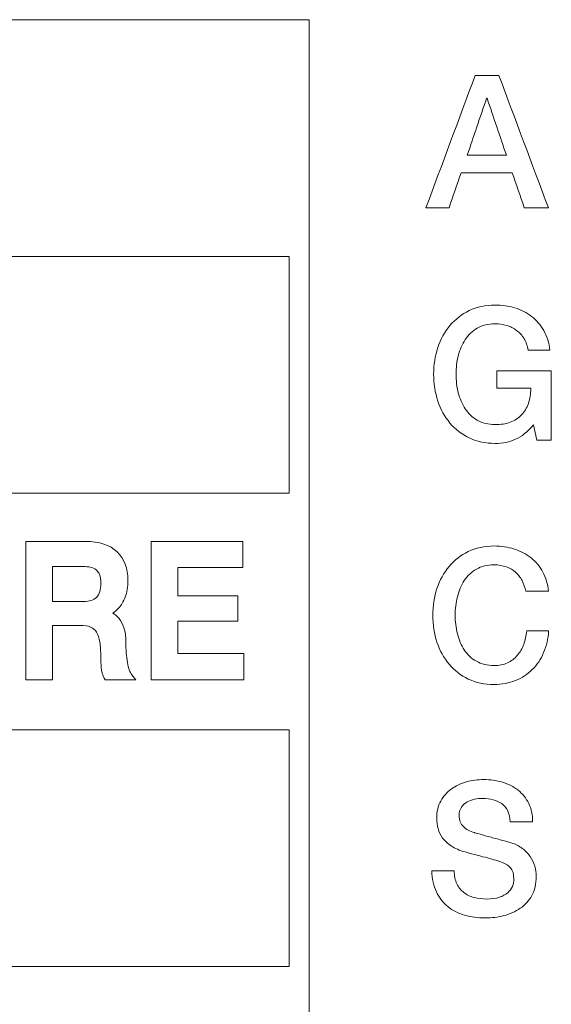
# Model space of a CAD drawing. Header units: millimetres. Extents: x 0 to 2122, y 0 to 1639.
# Tile 54 of 85: x 1721.23 to 1727.31, y 849.02 to 860.28. Entities that reach past the tile are written whole.
import ezdxf

# ---------------------------------------------------------------- set-up
doc = ezdxf.new("R2010")
doc.units = ezdxf.units.MM
doc.layers.add('2', color=7, linetype='Continuous', true_color=0xffffff)

msp = doc.modelspace()

# ---------------------------------------------------------------- linework, layer by layer
at = {"layer": '2', "color": 7, "linetype": 'Continuous', "lineweight": 13}
for points in [[(1724.543, 860.277), (1720.377, 860.277), (1716.212, 860.277), (1712.046, 860.277)], [(1724.543, 838.37), (1724.543, 845.673), (1724.543, 852.975), (1724.543, 860.277)], [(1725.878, 858.127), (1726.066, 858.631), (1726.253, 859.134), (1726.441, 859.638)], [(1726.441, 859.638), (1726.532, 859.638), (1726.623, 859.638), (1726.714, 859.638)], [(1726.714, 859.638), (1726.902, 859.134), (1727.09, 858.631), (1727.279, 858.127)], [(1726.572, 859.378), (1726.498, 859.161), (1726.424, 858.945), (1726.351, 858.728)], [(1726.578, 859.378), (1726.576, 859.378), (1726.574, 859.378), (1726.572, 859.378)], [(1726.798, 858.728), (1726.725, 858.945), (1726.651, 859.161), (1726.578, 859.378)], [(1726.351, 858.728), (1726.5, 858.728), (1726.649, 858.728), (1726.798, 858.728)], [(1726.28, 858.527), (1726.235, 858.394), (1726.189, 858.26), (1726.143, 858.127)], [(1726.866, 858.527), (1726.671, 858.527), (1726.476, 858.527), (1726.28, 858.527)], [(1727.003, 858.127), (1726.957, 858.26), (1726.912, 858.394), (1726.866, 858.527)], [(1726.143, 858.127), (1726.055, 858.127), (1725.966, 858.127), (1725.878, 858.127)], [(1727.279, 858.127), (1727.187, 858.127), (1727.095, 858.127), (1727.003, 858.127)], [(1712.277, 857.569), (1716.289, 857.569), (1720.3, 857.569), (1724.312, 857.569)], [(1724.312, 857.569), (1724.312, 856.667), (1724.312, 855.764), (1724.312, 854.862)], [(1726.895, 856.981), (1726.967, 856.96), (1727.031, 856.927), (1727.087, 856.884)], [(1727.087, 856.884), (1727.143, 856.841), (1727.19, 856.787), (1727.226, 856.722)], [(1726.916, 856.722), (1726.883, 856.748), (1726.844, 856.767), (1726.802, 856.779)], [(1726.327, 856.619), (1726.292, 856.565), (1726.266, 856.503), (1726.248, 856.434)], [(1727.226, 856.722), (1727.264, 856.657), (1727.287, 856.582), (1727.296, 856.498)], [(1727.296, 856.498), (1727.296, 856.498), (1727.046, 856.498), (1727.046, 856.498)], [(1726.689, 856.062), (1726.689, 856.062), (1726.689, 856.263), (1726.689, 856.263)], [(1726.689, 856.263), (1726.689, 856.263), (1727.313, 856.263), (1727.313, 856.263)], [(1727.313, 856.263), (1727.313, 856.263), (1727.313, 855.467), (1727.313, 855.467)], [(1727.079, 856.062), (1727.079, 856.062), (1726.689, 856.062), (1726.689, 856.062)], [(1727.05, 855.888), (1727.068, 855.94), (1727.077, 855.998), (1727.079, 856.062)], [(1726.248, 856.011), (1726.266, 855.942), (1726.292, 855.88), (1726.327, 855.826)], [(1726.668, 855.647), (1726.734, 855.645), (1726.792, 855.654), (1726.843, 855.673)], [(1727.11, 855.645), (1727.041, 855.564), (1726.973, 855.509), (1726.904, 855.478)], [(1727.149, 855.467), (1727.149, 855.467), (1727.11, 855.645), (1727.11, 855.645)], [(1727.313, 855.467), (1727.313, 855.467), (1727.149, 855.467), (1727.149, 855.467)], [(1724.312, 854.862), (1720.3, 854.862), (1716.289, 854.862), (1712.277, 854.862)], [(1721.297, 852.728), (1721.297, 852.728), (1721.297, 854.31), (1721.297, 854.31)], [(1721.297, 854.31), (1721.297, 854.31), (1721.981, 854.31), (1721.981, 854.31)], [(1721.981, 854.31), (1722.14, 854.31), (1722.262, 854.27), (1722.343, 854.192)], [(1722.731, 852.728), (1722.731, 853.255), (1722.731, 853.783), (1722.731, 854.31)], [(1722.731, 854.31), (1723.081, 854.31), (1723.431, 854.31), (1723.781, 854.31)], [(1723.781, 854.31), (1723.781, 854.21), (1723.781, 854.111), (1723.781, 854.011)], [(1721.605, 854.023), (1721.605, 854.023), (1721.605, 853.622), (1721.605, 853.622)], [(1726.004, 853.771), (1726.036, 853.867), (1726.082, 853.951), (1726.143, 854.023)], [(1722.1, 853.988), (1722.082, 854.002), (1722.062, 854.011), (1722.038, 854.016)], [(1722.141, 853.932), (1722.131, 853.956), (1722.117, 853.975), (1722.1, 853.988)], [(1723.781, 854.011), (1723.534, 854.011), (1723.286, 854.011), (1723.039, 854.011)], [(1723.039, 854.011), (1723.039, 853.903), (1723.039, 853.794), (1723.039, 853.686)], [(1726.904, 853.957), (1726.874, 853.984), (1726.839, 854.005), (1726.799, 854.019)], [(1723.039, 853.686), (1723.268, 853.686), (1723.496, 853.686), (1723.725, 853.686)], [(1723.725, 853.686), (1723.725, 853.59), (1723.725, 853.495), (1723.725, 853.399)], [(1727.28, 853.741), (1727.28, 853.741), (1727.023, 853.741), (1727.023, 853.741)], [(1721.605, 853.622), (1721.605, 853.622), (1721.96, 853.622), (1721.96, 853.622)], [(1721.96, 853.622), (1722.027, 853.622), (1722.076, 853.639), (1722.109, 853.672)], [(1722.362, 853.55), (1722.339, 853.523), (1722.316, 853.503), (1722.293, 853.489)], [(1722.293, 853.489), (1722.319, 853.475), (1722.343, 853.454), (1722.365, 853.428)], [(1721.605, 853.35), (1721.605, 853.35), (1721.605, 852.728), (1721.605, 852.728)], [(1722.365, 853.428), (1722.388, 853.4), (1722.406, 853.365), (1722.421, 853.321)], [(1723.725, 853.399), (1723.496, 853.399), (1723.268, 853.399), (1723.039, 853.399)], [(1723.039, 853.399), (1723.039, 853.275), (1723.039, 853.151), (1723.039, 853.027)], [(1722.107, 853.271), (1722.091, 853.298), (1722.069, 853.317), (1722.04, 853.33)], [(1722.145, 853.159), (1722.138, 853.204), (1722.125, 853.242), (1722.107, 853.271)], [(1726.997, 853.132), (1727.014, 853.18), (1727.026, 853.231), (1727.031, 853.286)], [(1727.031, 853.286), (1727.031, 853.286), (1727.282, 853.286), (1727.282, 853.286)], [(1727.282, 853.286), (1727.277, 853.196), (1727.258, 853.113), (1727.225, 853.038)], [(1726.143, 852.907), (1726.082, 852.979), (1726.036, 853.063), (1726.004, 853.159)], [(1726.923, 853.006), (1726.955, 853.042), (1726.979, 853.084), (1726.997, 853.132)], [(1723.039, 853.027), (1723.291, 853.027), (1723.542, 853.027), (1723.794, 853.027)], [(1723.794, 853.027), (1723.794, 852.927), (1723.794, 852.828), (1723.794, 852.728)], [(1722.461, 852.925), (1722.472, 852.858), (1722.488, 852.812), (1722.51, 852.786)], [(1726.81, 852.921), (1726.854, 852.941), (1726.891, 852.97), (1726.923, 853.006)], [(1722.196, 852.746), (1722.176, 852.783), (1722.164, 852.824), (1722.161, 852.869)], [(1722.51, 852.786), (1722.51, 852.786), (1722.557, 852.728), (1722.557, 852.728)], [(1721.605, 852.728), (1721.605, 852.728), (1721.297, 852.728), (1721.297, 852.728)], [(1722.206, 852.728), (1722.206, 852.728), (1722.196, 852.746), (1722.196, 852.746)], [(1722.557, 852.728), (1722.557, 852.728), (1722.206, 852.728), (1722.206, 852.728)], [(1723.794, 852.728), (1723.439, 852.728), (1723.085, 852.728), (1722.731, 852.728)], [(1712.277, 852.154), (1716.289, 852.154), (1720.3, 852.154), (1724.312, 852.154)], [(1724.312, 852.154), (1724.312, 851.252), (1724.312, 850.349), (1724.312, 849.447)], [(1726.047, 851.34), (1726.078, 851.396), (1726.119, 851.442), (1726.169, 851.479)], [(1726.932, 851.464), (1726.983, 851.423), (1727.024, 851.373), (1727.054, 851.313)], [(1726.348, 851.33), (1726.322, 851.315), (1726.3, 851.295), (1726.283, 851.27)], [(1726.434, 851.362), (1726.402, 851.355), (1726.374, 851.345), (1726.348, 851.33)], [(1727.054, 851.313), (1727.084, 851.253), (1727.099, 851.183), (1727.099, 851.104)], [(1727.099, 851.104), (1727.099, 851.104), (1726.843, 851.104), (1726.843, 851.104)], [(1726.306, 851.048), (1726.338, 851.018), (1726.38, 850.995), (1726.432, 850.98)], [(1726.432, 850.98), (1726.438, 850.978), (1726.459, 850.972), (1726.497, 850.962)], [(1726.855, 850.863), (1726.903, 850.848), (1726.945, 850.826), (1726.98, 850.8)], [(1725.997, 850.301), (1725.964, 850.37), (1725.947, 850.45), (1725.945, 850.544)], [(1725.945, 850.544), (1725.945, 850.544), (1726.202, 850.544), (1726.202, 850.544)], [(1726.202, 850.544), (1726.202, 850.486), (1726.212, 850.436), (1726.231, 850.395)], [(1726.846, 850.576), (1726.82, 850.604), (1726.793, 850.623), (1726.763, 850.635)], [(1726.231, 850.395), (1726.25, 850.354), (1726.277, 850.321), (1726.311, 850.295)], [(1726.814, 850.292), (1726.839, 850.313), (1726.856, 850.337), (1726.867, 850.365)], [(1726.717, 850.24), (1726.757, 850.253), (1726.789, 850.27), (1726.814, 850.292)], [(1724.312, 849.447), (1720.3, 849.447), (1716.289, 849.447), (1712.277, 849.447)]]:
    msp.add_open_spline(points, degree=3, dxfattribs=at)
for points, knots in [([(1726.014, 856.527), (1726.046, 856.623), (1726.092, 856.707), (1726.213, 856.851), (1726.287, 856.908), (1726.46, 856.993), (1726.559, 857.014), (1726.668, 857.014), (1726.748, 857.014), (1726.823, 857.003), (1726.895, 856.981)], [0.2432432, 0.2432432, 0.2432432, 0.2432432, 0.2702703, 0.2702703, 0.2972973, 0.2972973, 0.3243243, 0.3243243, 0.3243243, 0.3513514, 0.3513514, 0.3513514, 0.3513514]), ([(1726.802, 856.779), (1726.759, 856.792), (1726.715, 856.798), (1726.668, 856.798), (1726.59, 856.798), (1726.523, 856.782), (1726.409, 856.717), (1726.363, 856.674), (1726.327, 856.619)], [0.54054054, 0.54054054, 0.54054054, 0.54054054, 0.56756757, 0.56756757, 0.56756757, 0.59459459, 0.59459459, 0.62162162, 0.62162162, 0.62162162, 0.62162162]), ([(1727.046, 856.498), (1727.039, 856.547), (1727.024, 856.591), (1726.979, 856.665), (1726.951, 856.697), (1726.916, 856.722)], [0.45945946, 0.45945946, 0.45945946, 0.45945946, 0.48648649, 0.48648649, 0.51351351, 0.51351351, 0.51351351, 0.51351351]), ([(1726.014, 855.916), (1725.982, 856.012), (1725.966, 856.114), (1725.966, 856.33), (1725.982, 856.431), (1726.014, 856.527)], [0.18918919, 0.18918919, 0.18918919, 0.18918919, 0.21621622, 0.21621622, 0.24324324, 0.24324324, 0.24324324, 0.24324324]), ([(1726.248, 856.434), (1726.231, 856.365), (1726.223, 856.295), (1726.223, 856.151), (1726.231, 856.08), (1726.248, 856.011)], [0.64864865, 0.64864865, 0.64864865, 0.64864865, 0.67567568, 0.67567568, 0.7027027, 0.7027027, 0.7027027, 0.7027027]), ([(1726.904, 855.478), (1726.836, 855.446), (1726.757, 855.431), (1726.668, 855.431), (1726.559, 855.431), (1726.46, 855.452), (1726.287, 855.535), (1726.213, 855.592), (1726.092, 855.736), (1726.046, 855.82), (1726.014, 855.916)], [0.0810811, 0.0810811, 0.0810811, 0.0810811, 0.1081081, 0.1081081, 0.1081081, 0.1351351, 0.1351351, 0.1621622, 0.1621622, 0.1891892, 0.1891892, 0.1891892, 0.1891892]), ([(1726.327, 855.826), (1726.363, 855.771), (1726.409, 855.728), (1726.523, 855.663), (1726.59, 855.647), (1726.668, 855.647)], [0.72972973, 0.72972973, 0.72972973, 0.72972973, 0.75675676, 0.75675676, 0.78378378, 0.78378378, 0.78378378, 0.78378378]), ([(1726.843, 855.673), (1726.893, 855.692), (1726.936, 855.72), (1727.006, 855.792), (1727.032, 855.836), (1727.05, 855.888)], [0.81081081, 0.81081081, 0.81081081, 0.81081081, 0.83783784, 0.83783784, 0.86486486, 0.86486486, 0.86486486, 0.86486486]), ([(1726.143, 854.023), (1726.203, 854.095), (1726.276, 854.152), (1726.45, 854.236), (1726.548, 854.258), (1726.658, 854.258), (1726.74, 854.258), (1726.817, 854.246), (1726.89, 854.223)], [0.79411765, 0.79411765, 0.79411765, 0.79411765, 0.82352941, 0.82352941, 0.85294118, 0.85294118, 0.85294118, 0.88235294, 0.88235294, 0.88235294, 0.88235294]), ([(1722.343, 854.192), (1722.425, 854.114), (1722.466, 854.004), (1722.466, 853.866), (1722.466, 853.79), (1722.456, 853.726), (1722.414, 853.622), (1722.39, 853.581), (1722.362, 853.55)], [0.7916667, 0.7916667, 0.7916667, 0.7916667, 0.8333333, 0.8333333, 0.8333333, 0.875, 0.875, 0.9166667, 0.9166667, 0.9166667, 0.9166667]), ([(1726.89, 854.223), (1726.962, 854.199), (1727.026, 854.166), (1727.137, 854.077), (1727.182, 854.023), (1727.251, 853.896), (1727.272, 853.823), (1727.28, 853.741)], [0.88235294, 0.88235294, 0.88235294, 0.88235294, 0.91176471, 0.91176471, 0.94117647, 0.94117647, 0.97058824, 0.97058824, 0.97058824, 0.97058824]), ([(1722.038, 854.016), (1722.012, 854.021), (1721.985, 854.023), (1721.957, 854.023), (1721.957, 854.023), (1721.605, 854.023), (1721.605, 854.023)], [0.4444444, 0.4444444, 0.4444444, 0.4444444, 0.5555556, 0.5555556, 0.5555556, 0.6666667, 0.6666667, 0.6666667, 0.6666667]), ([(1726.799, 854.019), (1726.758, 854.034), (1726.711, 854.042), (1726.658, 854.042), (1726.58, 854.042), (1726.512, 854.025), (1726.456, 853.993)], [0.08823529, 0.08823529, 0.08823529, 0.08823529, 0.11764706, 0.11764706, 0.11764706, 0.14705882, 0.14705882, 0.14705882, 0.14705882]), ([(1722.109, 853.672), (1722.141, 853.705), (1722.157, 853.758), (1722.157, 853.828), (1722.157, 853.872), (1722.152, 853.906), (1722.141, 853.932)], [0, 0, 0, 0, 0.1111111, 0.1111111, 0.1111111, 0.2222222, 0.2222222, 0.2222222, 0.2222222]), ([(1726.456, 853.993), (1726.399, 853.961), (1726.353, 853.917), (1726.281, 853.809), (1726.255, 853.747), (1726.221, 853.608), (1726.212, 853.538), (1726.212, 853.394), (1726.221, 853.323), (1726.255, 853.185), (1726.281, 853.123), (1726.353, 853.015), (1726.399, 852.971), (1726.456, 852.939)], [0.1470588, 0.1470588, 0.1470588, 0.1470588, 0.1764706, 0.1764706, 0.2058824, 0.2058824, 0.2352941, 0.2352941, 0.2647059, 0.2647059, 0.2941176, 0.2941176, 0.3235294, 0.3235294, 0.3235294, 0.3235294]), ([(1727.023, 853.741), (1727.012, 853.785), (1726.998, 853.825), (1726.959, 853.898), (1726.934, 853.93), (1726.904, 853.957)], [0, 0, 0, 0, 0.02941176, 0.02941176, 0.05882353, 0.05882353, 0.05882353, 0.05882353]), ([(1726.004, 853.159), (1725.972, 853.255), (1725.956, 853.357), (1725.956, 853.573), (1725.972, 853.675), (1726.004, 853.771)], [0.70588235, 0.70588235, 0.70588235, 0.70588235, 0.73529412, 0.73529412, 0.76470588, 0.76470588, 0.76470588, 0.76470588]), ([(1722.04, 853.33), (1722.01, 853.344), (1721.97, 853.35), (1721.92, 853.35), (1721.92, 853.35), (1721.605, 853.35), (1721.605, 853.35)], [0.5, 0.5, 0.5, 0.5, 0.54166667, 0.54166667, 0.54166667, 0.58333333, 0.58333333, 0.58333333, 0.58333333]), ([(1722.421, 853.321), (1722.436, 853.278), (1722.443, 853.225), (1722.443, 853.161), (1722.443, 853.075), (1722.449, 852.996), (1722.461, 852.925)], [0.04166667, 0.04166667, 0.04166667, 0.04166667, 0.08333333, 0.08333333, 0.08333333, 0.125, 0.125, 0.125, 0.125]), ([(1722.161, 852.869), (1722.157, 852.909), (1722.156, 852.948), (1722.156, 852.985), (1722.156, 853.053), (1722.152, 853.111), (1722.145, 853.159)], [0.33333333, 0.33333333, 0.33333333, 0.33333333, 0.375, 0.375, 0.375, 0.41666667, 0.41666667, 0.41666667, 0.41666667]), ([(1727.225, 853.038), (1727.193, 852.964), (1727.15, 852.899), (1727.041, 852.79), (1726.976, 852.748), (1726.902, 852.719)], [0.52941176, 0.52941176, 0.52941176, 0.52941176, 0.55882353, 0.55882353, 0.58823529, 0.58823529, 0.58823529, 0.58823529]), ([(1726.902, 852.719), (1726.828, 852.689), (1726.747, 852.674), (1726.658, 852.674), (1726.548, 852.674), (1726.45, 852.695), (1726.276, 852.778), (1726.203, 852.835), (1726.143, 852.907)], [0.58823529, 0.58823529, 0.58823529, 0.58823529, 0.61764706, 0.61764706, 0.61764706, 0.64705882, 0.64705882, 0.67647059, 0.67647059, 0.67647059, 0.67647059]), ([(1726.456, 852.939), (1726.512, 852.906), (1726.58, 852.89), (1726.658, 852.89), (1726.715, 852.89), (1726.766, 852.9), (1726.81, 852.921)], [0.32352941, 0.32352941, 0.32352941, 0.32352941, 0.35294118, 0.35294118, 0.35294118, 0.38235294, 0.38235294, 0.38235294, 0.38235294]), ([(1726.169, 851.479), (1726.22, 851.516), (1726.278, 851.543), (1726.406, 851.578), (1726.471, 851.587), (1726.537, 851.587), (1726.613, 851.587), (1726.686, 851.577), (1726.821, 851.536), (1726.881, 851.505), (1726.932, 851.464)], [0.36, 0.36, 0.36, 0.36, 0.38, 0.38, 0.4, 0.4, 0.4, 0.42, 0.42, 0.44, 0.44, 0.44, 0.44]), ([(1726.016, 851.026), (1726.006, 851.064), (1726.001, 851.103), (1726.001, 851.143), (1726.001, 851.219), (1726.016, 851.285), (1726.047, 851.34)], [0.3, 0.3, 0.3, 0.3, 0.32, 0.32, 0.32, 0.34, 0.34, 0.34, 0.34]), ([(1726.843, 851.104), (1726.836, 851.202), (1726.804, 851.271), (1726.689, 851.351), (1726.616, 851.371), (1726.527, 851.371), (1726.497, 851.371), (1726.466, 851.368), (1726.434, 851.362)], [0.5, 0.5, 0.5, 0.5, 0.52, 0.52, 0.54, 0.54, 0.54, 0.56, 0.56, 0.56, 0.56]), ([(1726.283, 851.27), (1726.266, 851.244), (1726.257, 851.212), (1726.257, 851.174), (1726.257, 851.121), (1726.274, 851.079), (1726.306, 851.048)], [0.6, 0.6, 0.6, 0.6, 0.62, 0.62, 0.62, 0.64, 0.64, 0.64, 0.64]), ([(1726.325, 850.759), (1726.262, 850.776), (1726.21, 850.799), (1726.127, 850.854), (1726.093, 850.884), (1726.044, 850.952), (1726.027, 850.988), (1726.016, 851.026)], [0.24, 0.24, 0.24, 0.24, 0.26, 0.26, 0.28, 0.28, 0.3, 0.3, 0.3, 0.3]), ([(1726.497, 850.962), (1726.534, 850.951), (1726.576, 850.939), (1726.669, 850.914), (1726.715, 850.902), (1726.804, 850.878), (1726.836, 850.869), (1726.855, 850.863)], [0.68, 0.68, 0.68, 0.68, 0.7, 0.7, 0.72, 0.72, 0.74, 0.74, 0.74, 0.74]), ([(1726.763, 850.635), (1726.71, 850.654), (1726.65, 850.673), (1726.512, 850.708), (1726.427, 850.731), (1726.325, 850.759)], [0.2, 0.2, 0.2, 0.2, 0.22, 0.22, 0.24, 0.24, 0.24, 0.24]), ([(1726.98, 850.8), (1727.016, 850.773), (1727.046, 850.742), (1727.094, 850.673), (1727.111, 850.636), (1727.134, 850.557), (1727.14, 850.517), (1727.14, 850.478), (1727.14, 850.393), (1727.124, 850.321), (1727.09, 850.261)], [0.76, 0.76, 0.76, 0.76, 0.78, 0.78, 0.8, 0.8, 0.82, 0.82, 0.82, 0.84, 0.84, 0.84, 0.84]), ([(1726.867, 850.365), (1726.878, 850.392), (1726.884, 850.42), (1726.884, 850.448), (1726.884, 850.506), (1726.871, 850.549), (1726.846, 850.576)], [0.14, 0.14, 0.14, 0.14, 0.16, 0.16, 0.16, 0.18, 0.18, 0.18, 0.18]), ([(1726.771, 850.03), (1726.701, 850.013), (1726.63, 850.004), (1726.557, 850.004), (1726.474, 850.004), (1726.395, 850.014), (1726.247, 850.057), (1726.183, 850.089), (1726.074, 850.177), (1726.03, 850.233), (1725.997, 850.301)], [0.88, 0.88, 0.88, 0.88, 0.9, 0.9, 0.9, 0.92, 0.92, 0.94, 0.94, 0.96, 0.96, 0.96, 0.96]), ([(1726.311, 850.295), (1726.345, 850.269), (1726.384, 850.25), (1726.473, 850.226), (1726.522, 850.22), (1726.574, 850.22), (1726.63, 850.22), (1726.678, 850.226), (1726.717, 850.24)], [0.04, 0.04, 0.04, 0.04, 0.06, 0.06, 0.08, 0.08, 0.08, 0.1, 0.1, 0.1, 0.1]), ([(1727.09, 850.261), (1727.057, 850.201), (1727.012, 850.152), (1726.903, 850.076), (1726.841, 850.048), (1726.771, 850.03)], [0.84, 0.84, 0.84, 0.84, 0.86, 0.86, 0.88, 0.88, 0.88, 0.88])]:
    msp.add_open_spline(points, degree=3, knots=knots, dxfattribs=at)

doc.saveas('drawing.dxf')
